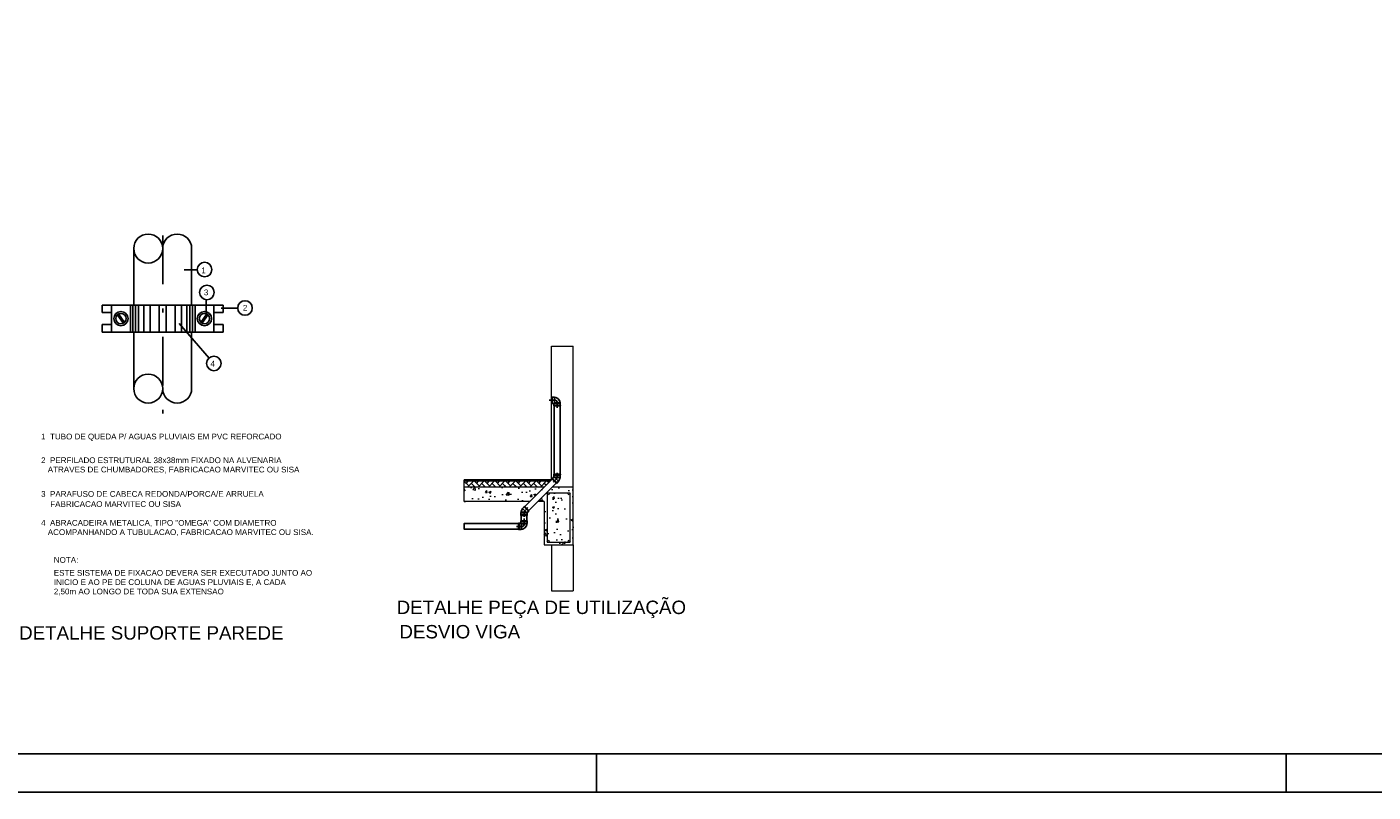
# Model space of a CAD drawing. Header units: millimetres. Extents: x 567 to 934, y -1 to 364.
# Tile 147 of 256: x 630 to 665, y 60 to 80. Entities that reach past the tile are written whole.
import ezdxf
from ezdxf.enums import TextEntityAlignment as Align

# ---------------------------------------------------------------- set-up
doc = ezdxf.new("R2010")
doc.units = ezdxf.units.MM
doc.header["$MEASUREMENT"] = 0
doc.linetypes.add('DASHDOT', pattern=[2.54, 1.27, -0.635, 0, -0.635])
doc.linetypes.add('HIDDEN', pattern=[0.9525, 0.635, -0.3175])
doc.layers.get('0').update_dxf_attribs({"lineweight": 18})
for name, color, linetype in [('CONEXAO-PVC_SOLDAVEL_BRANCO', 12, 'Continuous'), ('FOLHA_PADRÃO', 7, 'Continuous'), ('LINHA_CENTRAL', 2, 'Continuous'), ('TEX', 4, 'Continuous'), ('TIGRECAD', 3, 'Continuous'), ('TRACADO_INTERNO_CNX', 12, 'Continuous'), ('TUBO-PVC_SOLDAVEL_BRANCO', 12, 'Continuous'), ('X_L_CORTE_LIMPA', 12, 'Continuous')]:
    doc.layers.add(name, color=color, linetype=linetype)
doc.styles.add('R080', font='arial.ttf', dxfattribs={"height": 0.1})
doc.styles.add('ROMANS', font='arial.ttf')

# ---------------------------------------------------------------- blocks, each defined once
blk = doc.blocks.new('A1EST. 1500')
at = {"layer": 'FOLHA_PADRÃO', "color": 1, "linetype": 'Continuous'}
for p, q in [((77.5, 0), (77.5, 1)), ((95.5, 0), (95.5, 1)), ((0, 0), (150.008, 0))]:
    blk.add_line(p, q, dxfattribs=at)
at = {"layer": 'FOLHA_PADRÃO', "color": 6, "linetype": 'Continuous'}
blk.add_lwpolyline([(149, 58.4), (149, 1), (1, 1), (1, 58.4), (149, 58.4)], dxfattribs=at)
blk = doc.blocks.new('*U57', base_point=(77.8882, 12.9634))
at = {"ltscale": 0.35}
for p, q in [((77.8664, 12.9444), (77.8676, 12.9456)), ((77.8664, 12.9294), (77.8664, 12.9444)), ((77.9072, 12.9852), (77.9059, 12.984)), ((77.9059, 12.9456), (77.91, 12.9416)), ((77.9222, 12.9852), (77.9072, 12.9852)), ((77.9222, 12.9416), (77.91, 12.9416)), ((77.91, 12.9294), (77.91, 12.9416)), ((77.9232, 12.9862), (77.9222, 12.9852)), ((77.9232, 12.9406), (77.9222, 12.9416)), ((77.9272, 12.9862), (77.9232, 12.9862)), ((77.9272, 12.9406), (77.9232, 12.9406)), ((77.9272, 12.9862), (77.9272, 12.9406)), ((77.8654, 12.9284), (77.8664, 12.9294)), ((77.8654, 12.9244), (77.8654, 12.9284)), ((77.911, 12.9244), (77.8654, 12.9244)), ((77.911, 12.9284), (77.91, 12.9294)), ((77.911, 12.9244), (77.911, 12.9284))]:
    blk.add_line(p, q, dxfattribs=at)
blk.add_arc((77.907, 12.9446), 0.0394, 91.47331, 178.52669, dxfattribs=at)
at = {"layer": 'LINHA_CENTRAL', "ltscale": 0.35}
for p, q in [((77.8882, 12.9523), (77.8882, 12.9082)), ((77.9408, 12.9634), (77.8992, 12.9634))]:
    blk.add_line(p, q, dxfattribs=at)
blk.add_arc((77.8992, 12.9523), 0.011, 90, 180, dxfattribs=at)
at = {"layer": 'TRACADO_INTERNO_CNX', "ltscale": 0.35}
for p, q in [((77.9072, 12.9444), (77.8664, 12.9444)), ((77.8676, 12.9456), (77.9059, 12.9456)), ((77.9059, 12.984), (77.9059, 12.9456)), ((77.9072, 12.9852), (77.9072, 12.9444)), ((77.9222, 12.9852), (77.9222, 12.9416)), ((77.9232, 12.9862), (77.9232, 12.9406)), ((77.911, 12.9284), (77.8654, 12.9284)), ((77.91, 12.9294), (77.8664, 12.9294))]:
    blk.add_line(p, q, dxfattribs=at)
at = {"layer": 'X_L_CORTE_LIMPA', "ltscale": 0.35}
for p, q in [((77.8672, 12.9444), (77.8664, 12.9444)), ((77.8664, 12.9444), (77.8664, 12.9294)), ((77.8677, 12.9469), (77.8672, 12.9444)), ((77.8678, 12.9489), (77.8677, 12.9469)), ((77.8683, 12.9522), (77.8678, 12.9489)), ((77.8691, 12.9554), (77.8683, 12.9522)), ((77.8701, 12.9586), (77.8691, 12.9554)), ((77.8714, 12.9616), (77.8701, 12.9586)), ((77.873, 12.9646), (77.8714, 12.9616)), ((77.8748, 12.9674), (77.873, 12.9646)), ((77.8768, 12.97), (77.8748, 12.9674)), ((77.8791, 12.9724), (77.8768, 12.97)), ((77.8815, 12.9747), (77.8791, 12.9724)), ((77.8842, 12.9767), (77.8815, 12.9747)), ((77.887, 12.9785), (77.8842, 12.9767)), ((77.8899, 12.9801), (77.887, 12.9785)), ((77.893, 12.9814), (77.8899, 12.9801)), ((77.8961, 12.9825), (77.893, 12.9814)), ((77.8993, 12.9832), (77.8961, 12.9825)), ((77.9026, 12.9837), (77.8993, 12.9832)), ((77.9059, 12.984), (77.9026, 12.9837)), ((77.9072, 12.9852), (77.9059, 12.984)), ((77.9222, 12.9852), (77.9072, 12.9852)), ((77.91, 12.9394), (77.9102, 12.9416)), ((77.91, 12.9294), (77.91, 12.9394)), ((77.9102, 12.9416), (77.9222, 12.9416)), ((77.9232, 12.9862), (77.9222, 12.9852)), ((77.9222, 12.9416), (77.9232, 12.9406)), ((77.9272, 12.9862), (77.9232, 12.9862)), ((77.9232, 12.9406), (77.9272, 12.9406)), ((77.9272, 12.9406), (77.9272, 12.9862)), ((77.9272, 12.9406), (77.9272, 12.9406)), ((77.8664, 12.9294), (77.8654, 12.9284)), ((77.8654, 12.9284), (77.8654, 12.9244)), ((77.8654, 12.9244), (77.911, 12.9244)), ((77.911, 12.9284), (77.91, 12.9294)), ((77.911, 12.9244), (77.911, 12.9284))]:
    blk.add_line(p, q, dxfattribs=at)
blk = doc.blocks.new('*U58', base_point=(79.5999, 13.9298))
at = {"ltscale": 0.35}
for p, q in [((79.5643, 13.9265), (79.5671, 13.9293)), ((79.5965, 13.8942), (79.5643, 13.9265)), ((79.5671, 13.9293), (79.5685, 13.9293)), ((79.5685, 13.9293), (79.5791, 13.9399)), ((79.5791, 13.9399), (79.5808, 13.9399)), ((79.5965, 13.8942), (79.5994, 13.897)), ((79.5994, 13.8985), (79.6089, 13.908)), ((79.5994, 13.897), (79.5994, 13.8985)), ((79.6074, 13.9516), (79.6062, 13.9504)), ((79.6062, 13.9146), (79.6089, 13.908)), ((79.6224, 13.9516), (79.6074, 13.9516)), ((79.6224, 13.908), (79.6089, 13.908)), ((79.6234, 13.9526), (79.6224, 13.9516)), ((79.6234, 13.907), (79.6224, 13.908)), ((79.6274, 13.9526), (79.6234, 13.9526)), ((79.6274, 13.907), (79.6234, 13.907)), ((79.6274, 13.907), (79.6274, 13.9526))]:
    blk.add_line(p, q, dxfattribs=at)
blk.add_arc((79.6152, 13.8927), 0.0584, 98.93273, 126.06727, dxfattribs=at)
at = {"layer": 'LINHA_CENTRAL', "ltscale": 0.35}
for p in [(79.5733, 13.9033), (79.6374, 13.9298)]:
    blk.add_line(p, (79.5999, 13.9298), dxfattribs=at)
at = {"layer": 'TRACADO_INTERNO_CNX', "ltscale": 0.35}
for p, q in [((79.5994, 13.897), (79.5671, 13.9293)), ((79.5994, 13.8985), (79.5685, 13.9293)), ((79.6074, 13.9117), (79.5791, 13.9399)), ((79.5808, 13.9399), (79.6062, 13.9146)), ((79.6062, 13.9146), (79.6062, 13.9504)), ((79.6074, 13.9516), (79.6074, 13.9117)), ((79.6224, 13.9516), (79.6224, 13.908)), ((79.6234, 13.9526), (79.6234, 13.907))]:
    blk.add_line(p, q, dxfattribs=at)
at = {"layer": 'X_L_CORTE_LIMPA', "ltscale": 0.35}
for p, q in [((79.5671, 13.9293), (79.5643, 13.9265)), ((79.5643, 13.9265), (79.5965, 13.8942)), ((79.5685, 13.9293), (79.5671, 13.9293)), ((79.5791, 13.9399), (79.5685, 13.9293)), ((79.5814, 13.9402), (79.5791, 13.9399)), ((79.5847, 13.9425), (79.5814, 13.9402)), ((79.5887, 13.9447), (79.5847, 13.9425)), ((79.5929, 13.9466), (79.5887, 13.9447)), ((79.5972, 13.9482), (79.5929, 13.9466)), ((79.5965, 13.8942), (79.5994, 13.897)), ((79.6016, 13.9495), (79.5972, 13.9482)), ((79.5994, 13.8985), (79.6089, 13.908)), ((79.5994, 13.897), (79.5994, 13.8985)), ((79.6062, 13.9504), (79.6016, 13.9495)), ((79.6074, 13.9516), (79.6062, 13.9504)), ((79.6224, 13.9516), (79.6074, 13.9516)), ((79.6089, 13.908), (79.6224, 13.908)), ((79.6234, 13.9526), (79.6224, 13.9516)), ((79.6224, 13.908), (79.6234, 13.907)), ((79.6274, 13.9526), (79.6234, 13.9526)), ((79.6234, 13.907), (79.6274, 13.907)), ((79.6274, 13.907), (79.6274, 13.9526)), ((79.6274, 13.907), (79.6274, 13.907))]:
    blk.add_line(p, q, dxfattribs=at)
blk = doc.blocks.new('*U59', base_point=(77.6794, 12.5549))
at = {"ltscale": 0.35}
for p, q in [((77.6984, 12.5767), (77.6972, 12.5755)), ((77.7134, 12.5767), (77.6984, 12.5767)), ((77.7144, 12.5777), (77.7134, 12.5767)), ((77.7184, 12.5777), (77.7144, 12.5777)), ((77.7184, 12.5777), (77.7184, 12.5321)), ((77.6566, 12.5199), (77.6576, 12.5209)), ((77.6566, 12.5159), (77.6566, 12.5199)), ((77.7022, 12.5159), (77.6566, 12.5159)), ((77.6576, 12.5359), (77.6589, 12.5371)), ((77.6576, 12.5209), (77.6576, 12.5359)), ((77.6972, 12.5371), (77.7012, 12.5331)), ((77.7134, 12.5331), (77.7012, 12.5331)), ((77.7012, 12.5209), (77.7012, 12.5331)), ((77.7022, 12.5199), (77.7012, 12.5209)), ((77.7022, 12.5159), (77.7022, 12.5199)), ((77.7144, 12.5321), (77.7134, 12.5331)), ((77.7184, 12.5321), (77.7144, 12.5321))]:
    blk.add_line(p, q, dxfattribs=at)
blk.add_arc((77.6982, 12.5361), 0.0394, 91.47331, 178.52669, dxfattribs=at)
at = {"layer": 'LINHA_CENTRAL', "ltscale": 0.35}
for p, q in [((77.6794, 12.5439), (77.6794, 12.4997)), ((77.7321, 12.5549), (77.6905, 12.5549))]:
    blk.add_line(p, q, dxfattribs=at)
blk.add_arc((77.6905, 12.5439), 0.011, 90, 180, dxfattribs=at)
at = {"layer": 'TRACADO_INTERNO_CNX', "ltscale": 0.35}
for p, q in [((77.6972, 12.5755), (77.6972, 12.5371)), ((77.6984, 12.5767), (77.6984, 12.5359)), ((77.7134, 12.5767), (77.7134, 12.5331)), ((77.7144, 12.5777), (77.7144, 12.5321)), ((77.7022, 12.5199), (77.6566, 12.5199)), ((77.6984, 12.5359), (77.6576, 12.5359)), ((77.7012, 12.5209), (77.6576, 12.5209)), ((77.6589, 12.5371), (77.6972, 12.5371))]:
    blk.add_line(p, q, dxfattribs=at)
at = {"layer": 'X_L_CORTE_LIMPA', "ltscale": 0.35}
for p, q in [((77.6728, 12.5662), (77.6704, 12.564)), ((77.6755, 12.5682), (77.6728, 12.5662)), ((77.6782, 12.57), (77.6755, 12.5682)), ((77.6812, 12.5716), (77.6782, 12.57)), ((77.6842, 12.5729), (77.6812, 12.5716)), ((77.6874, 12.574), (77.6842, 12.5729)), ((77.6906, 12.5747), (77.6874, 12.574)), ((77.6939, 12.5753), (77.6906, 12.5747)), ((77.6972, 12.5755), (77.6939, 12.5753)), ((77.6984, 12.5767), (77.6972, 12.5755)), ((77.7134, 12.5767), (77.6984, 12.5767)), ((77.7144, 12.5777), (77.7134, 12.5767)), ((77.7184, 12.5777), (77.7144, 12.5777)), ((77.7184, 12.5321), (77.7184, 12.5777)), ((77.6576, 12.5209), (77.6566, 12.5199)), ((77.6566, 12.5199), (77.6566, 12.5159)), ((77.6566, 12.5159), (77.7022, 12.5159)), ((77.6584, 12.5359), (77.6576, 12.5359)), ((77.6576, 12.5359), (77.6576, 12.5209)), ((77.6589, 12.5384), (77.6584, 12.5359)), ((77.6591, 12.5404), (77.6589, 12.5384)), ((77.6596, 12.5437), (77.6591, 12.5404)), ((77.6604, 12.5469), (77.6596, 12.5437)), ((77.6614, 12.5501), (77.6604, 12.5469)), ((77.6627, 12.5531), (77.6614, 12.5501)), ((77.6643, 12.5561), (77.6627, 12.5531)), ((77.6661, 12.5589), (77.6643, 12.5561)), ((77.6681, 12.5615), (77.6661, 12.5589)), ((77.6704, 12.564), (77.6681, 12.5615)), ((77.7012, 12.5309), (77.7014, 12.5331)), ((77.7012, 12.5209), (77.7012, 12.5309)), ((77.7022, 12.5199), (77.7012, 12.5209)), ((77.7014, 12.5331), (77.7134, 12.5331)), ((77.7022, 12.5159), (77.7022, 12.5199)), ((77.7134, 12.5331), (77.7144, 12.5321)), ((77.7144, 12.5321), (77.7184, 12.5321)), ((77.7184, 12.5321), (77.7184, 12.5321))]:
    blk.add_line(p, q, dxfattribs=at)

msp = doc.modelspace()

# ---------------------------------------------------------------- hatches: boundary and pattern name
at = {"ltscale": 0.35}
h = msp.add_hatch(dxfattribs=at)
h.set_pattern_fill('AR-HBONE', color=8, scale=0.000943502)
h.set_pattern_definition([(45, (337.61008, 10.06078), (1e-17, 0.135566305), [0.28757956, -0.09585985]), (135, (337.67786, 10.12857), (1e-17, 0.135566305), [0.28757956, -0.09585985])])
h.paths.add_polyline_path([(641.5, 68.136), (641.5, 67.985), (643.585, 67.985), (643.736, 68.136)])
h = msp.add_hatch(dxfattribs=at)
h.set_pattern_fill('AR-CONC', color=8, scale=0.003208)
h.set_pattern_definition([(50, (337.6101, 10.0608), (0.58443175, -0.0511311), [0.0611107, -0.6722172]), (355, (337.6101, 10.0608), (-0.1130577, 0.6128929), [0.0488885, -0.5377757]), (100.45144, (337.6588, 10.0565), (0.4713741, 0.5617617), [0.0519361, -0.5712972]), (46.1842, (337.6101, 10.22375), (0.8695968, -0.134868), [0.091666, -1.0083258]), (96.63556, (337.68255, 10.2125), (0.7615707, 0.7937204), [0.0779041, -0.8569466]), (351.18415, (337.6101, 10.22375), (0.7615707, 0.7937204), [0.0733327, -0.8066598]), (21, (337.69156, 10.183), (0.4863651, -0.3280574), [0.0611107, -0.6722172]), (326, (337.69156, 10.183), (0.1982553, 0.5908581), [0.0488885, -0.5377738]), (71.45144, (337.7321, 10.15567), (0.6846203, 0.2628007), [0.0519361, -0.5712962]), (37.5, (337.61008, 10.06078), (0.00990796, 0.27124483), [0, -0.5312553, 0, -0.54592187, 0, -0.5398108]), (7.5, (337.61008, 10.06078), (0.21435136, 0.32137012), [0, -0.31125694, 0, -0.51903318, 0, -0.2057392]), (327.5, (337.42838, 10.06078), (0.43496222, -0.01837729), [0, -0.2037022, 0, -0.63555083, 0, -0.84332706]), (317.5, (337.3469, 10.0608), (0.47518486, 0.08156586), [0, -0.26481285, 0, -0.42207094, 0, -0.59888444])])
h.paths.add_polyline_path([(641.5, 67.985), (641.5, 67.608), (643.208, 67.608), (643.585, 67.985)])
h.paths.add_polyline_path([(643.421, 67.608), (643.585, 67.608), (643.585, 66.476), (644.34, 66.476), (644.34, 67.985), (643.799, 67.985)])
h.paths.add_polyline_path([(643.661, 67.831), (643.661, 66.551)], flags=16)
edge = h.paths.add_edge_path(flags=16)
edge.add_arc((643.687, 67.806), 0.0256, 0, 360)
edge = h.paths.add_edge_path(flags=16)
edge.add_arc((644.239, 67.806), 0.0256, 0, 360)
edge = h.paths.add_edge_path(flags=16)
edge.add_arc((643.687, 66.577), 0.0256, 0, 360)

# ---------------------------------------------------------------- linework, layer by layer
at = {"color": 8, "ltscale": 0.35}
for p, q in [((643.774, 68.174), (643.774, 71.665)), ((643.774, 71.665), (644.34, 71.665)), ((644.34, 67.985), (644.34, 71.665)), ((641.5, 67.608), (641.5, 68.174)), ((643.208, 67.608), (641.5, 67.608)), ((643.585, 67.608), (643.421, 67.608)), ((643.774, 66.476), (643.774, 65.276)), ((644.34, 66.476), (644.34, 65.276)), ((643.774, 65.276), (644.34, 65.276))]:
    msp.add_line(p, q, dxfattribs=at)
for points in [[(643.774, 68.174), (641.5, 68.174)], [(643.736, 68.136), (641.5, 68.136)], [(643.585, 67.985), (641.5, 67.985)], [(643.585, 67.608), (643.585, 66.476), (644.34, 66.476), (644.34, 67.985), (643.799, 67.985)]]:
    msp.add_lwpolyline(points, dxfattribs=at)
at = {"color": 1, "ltscale": 0.35}
msp.add_lwpolyline([(643.661, 66.551), (644.265, 66.551), (644.265, 67.831), (643.661, 67.831)], close=True, dxfattribs=at)
for centre in [(643.687, 67.806), (644.239, 67.806), (643.687, 66.577), (644.239, 66.577)]:
    msp.add_circle(centre, 0.0256, dxfattribs=at)
at = {"layer": 'TIGRECAD', "color": 1, "linetype": 'DASHDOT'}
msp.add_line((633.629, 74.548), (633.629, 69.833), dxfattribs=at)
at = {"layer": 'TIGRECAD', "color": 2}
for p, q in [((632.873, 72.734), (632.873, 74.211)), ((634.385, 72.734), (634.385, 74.211)), ((632.873, 70.556), (632.873, 72.033)), ((634.385, 70.556), (634.385, 72.033))]:
    msp.add_line(p, q, dxfattribs=at)
at = {"layer": 'TIGRECAD', "color": 1}
for p, q in [((634.531, 73.654), (634.193, 73.654)), ((632.849, 72.019), (632.849, 72.72)), ((632.918, 72.033), (632.918, 72.734)), ((633.002, 72.033), (633.002, 72.734)), ((633.135, 72.033), (633.135, 72.734)), ((633.303, 72.033), (633.303, 72.734)), ((633.534, 72.033), (633.534, 72.734)), ((633.724, 72.033), (633.724, 72.734)), ((633.955, 72.033), (633.955, 72.734)), ((634.123, 72.033), (634.123, 72.734)), ((634.256, 72.033), (634.256, 72.734)), ((634.34, 72.033), (634.34, 72.734)), ((634.41, 72.019), (634.41, 72.72)), ((634.765, 72.867), (634.765, 72.521)), ((635.578, 72.651), (635.154, 72.651)), ((634.842, 71.353), (634.055, 72.253))]:
    msp.add_line(p, q, dxfattribs=at)
at = {"layer": 'TIGRECAD', "color": 3}
for p, q in [((632.05, 72.734), (635.208, 72.734)), ((632.05, 72.54), (632.05, 72.734)), ((632.292, 72.033), (632.292, 72.734)), ((632.786, 72.033), (632.786, 72.734)), ((634.473, 72.033), (634.473, 72.734)), ((634.966, 72.033), (634.966, 72.734)), ((635.208, 72.734), (635.208, 72.54)), ((632.05, 72.54), (632.292, 72.54)), ((632.447, 72.483), (632.601, 72.263)), ((632.476, 72.503), (632.63, 72.284)), ((634.782, 72.503), (634.628, 72.284)), ((634.811, 72.483), (634.657, 72.263)), ((635.208, 72.54), (634.966, 72.54)), ((632.05, 72.226), (632.05, 72.033)), ((632.05, 72.226), (632.292, 72.226)), ((632.05, 72.033), (635.208, 72.033)), ((635.208, 72.226), (634.966, 72.226)), ((635.208, 72.033), (635.208, 72.226))]:
    msp.add_line(p, q, dxfattribs=at)
at = {"layer": 'TIGRECAD', "color": 2}
for centre in [(633.251, 74.211), (633.251, 70.556)]:
    msp.add_circle(centre, 0.378, dxfattribs=at)
at = {"layer": 'TIGRECAD', "color": 1}
for centre in [(634.721, 73.663), (634.782, 73.066), (635.777, 72.659), (634.964, 71.214)]:
    msp.add_circle(centre, 0.19, dxfattribs=at)
at = {"layer": 'TIGRECAD', "color": 3}
for centre, radius in [((632.539, 72.383), 0.186), ((632.539, 72.383), 0.135), ((634.719, 72.383), 0.186), ((634.719, 72.383), 0.135)]:
    msp.add_circle(centre, radius, dxfattribs=at)
at = {"layer": 'TIGRECAD', "color": 2}
for centre, start, end in [((634.007, 74.211), 0, 180), ((634.007, 70.556), 180, 0)]:
    msp.add_arc(centre, 0.378, start, end, dxfattribs=at)
at = {"layer": 'TUBO-PVC_SOLDAVEL_BRANCO', "linetype": 'Continuous', "ltscale": 0.35}
for points in [[(643.921, 68.318), (643.997, 68.318), (643.997, 70.103), (643.921, 70.103), (643.846, 70.103), (643.846, 68.318)], [(643.132, 67.425), (643.185, 67.372), (643.901, 68.088), (643.848, 68.141), (643.795, 68.195), (643.078, 67.478)], [(643.058, 67.108), (643.134, 67.108), (643.134, 67.248), (643.058, 67.248), (642.983, 67.248), (642.983, 67.108)], [(642.911, 66.961), (642.911, 67.037), (641.5, 67.037), (641.5, 66.961), (641.5, 66.886), (642.911, 66.886)]]:
    msp.add_lwpolyline(points, close=True, dxfattribs=at)

# ---------------------------------------------------------------- block references
msp.add_blockref('A1EST. 1500', (567.449, 60.026))
at = {"layer": 'CONEXAO-PVC_SOLDAVEL_BRANCO', "ltscale": 0.35, "xscale": 3.774009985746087, "yscale": 3.774009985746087, "zscale": 3.774009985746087}
for name, p, rotation in [('*U57', (643.921, 70.25), 270), ('*U58', (643.921, 68.215), 224.9999999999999), ('*U58', (643.058, 67.352), 44.99999999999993), ('*U59', (643.058, 66.961), 180)]:
    msp.add_blockref(name, p, dxfattribs=dict(at, rotation=rotation))

# ---------------------------------------------------------------- texts
at = {"layer": 'TEX', "color": 5, "linetype": 'HIDDEN', "style": 'ROMANS'}
for s, p in [('DETALHE PEÇA DE UTILIZAÇÃO', (643.51, 64.672)), ('DETALHE SUPORTE PAREDE', (633.333, 64.005)), ('DESVIO VIGA', (641.382, 64.036))]:
    msp.add_text(s, height=0.35, dxfattribs=at).set_placement(p, align=Align.CENTER)
at = {"layer": 'TIGRECAD', "color": 3, "style": 'R080'}
for s, p in [('1', (634.637, 73.567)), ('3', (634.704, 72.992)), ('2', (635.721, 72.59)), ('4', (634.878, 71.132)), ('1  TUBO DE QUEDA P/ AGUAS PLUVIAIS EM PVC REFORCADO', (630.456, 69.23)), ('2  PERFILADO ESTRUTURAL 38x38mm FIXADO NA ALVENARIA', (630.456, 68.611)), ('   ATRAVES DE CHUMBADORES, FABRICACAO MARVITEC OU SISA', (630.456, 68.368)), ('3  PARAFUSO DE CABECA REDONDA/PORCA/E ARRUELA', (630.456, 67.732)), ('   FABRICACAO MARVITEC OU SISA', (630.521, 67.468)), ('4  ABRACADEIRA METALICA, TIPO "OMEGA" COM DIAMETRO ', (630.456, 66.977)), ('   ACOMPANHANDO A TUBULACAO, FABRICACAO MARVITEC OU SISA.', (630.456, 66.734)), ('ESTE SISTEMA DE FIXACAO DEVERA SER EXECUTADO JUNTO AO', (630.788, 65.672)), ('2,50m AO LONGO DE TODA SUA EXTENSAO', (630.788, 65.186)), ('INICIO E AO PE DE COLUNA DE AGUAS PLUVIAIS E, A CADA ', (630.788, 65.429))]:
    msp.add_text(s, height=0.15, dxfattribs=at).set_placement(p)
at = {"layer": 'TIGRECAD', "color": 4, "style": 'R080'}
msp.add_text('NOTA:', height=0.15, dxfattribs=at).set_placement((630.788, 66.009))

doc.saveas('drawing.dxf')
